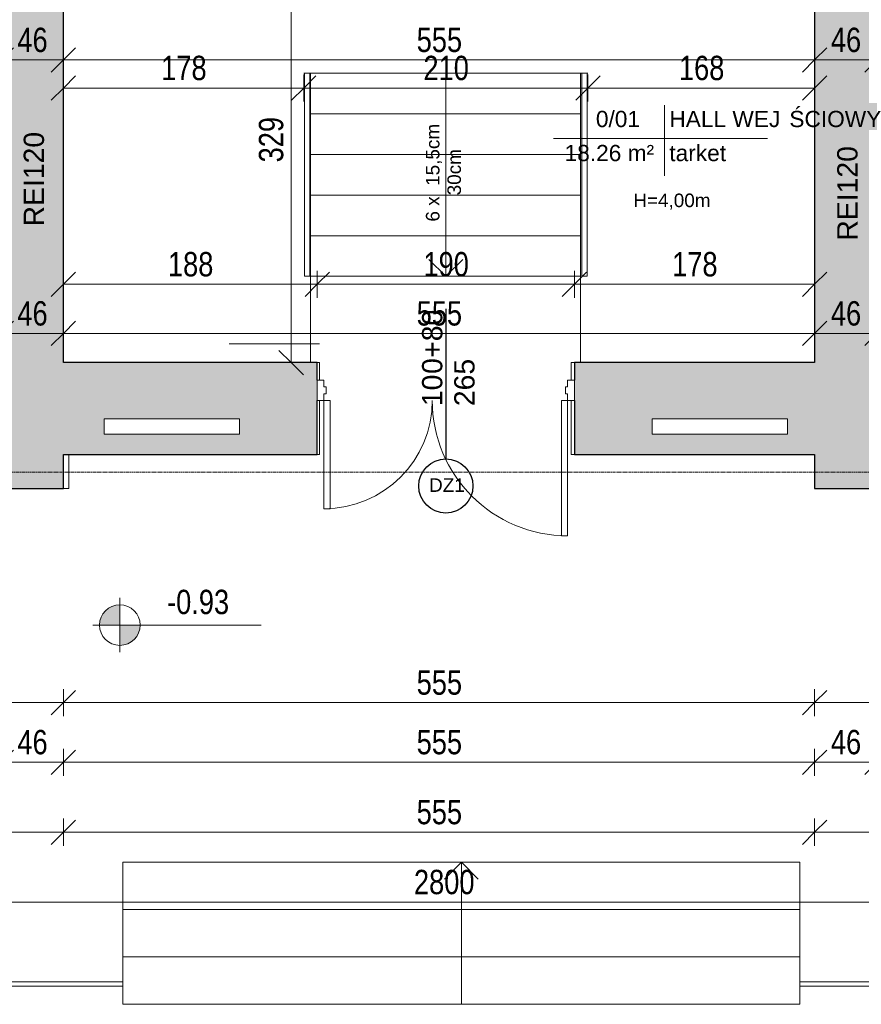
# Model space of a CAD drawing. Header units: centimetres. Extents: x 14786 to 20326, y -10865 to -8494.
# Tile 2 of 22: x 16207 to 16829, y -10797 to -10069. Entities that reach past the tile are written whole.
import ezdxf

# ---------------------------------------------------------------- set-up
doc = ezdxf.new("R2010")
doc.units = ezdxf.units.CM
doc.linetypes.add('Aligning Line 1_8_', pattern=[0.635, 0.3175, -0.3175])
doc.linetypes.add('Ponad', pattern=[0.396875, 0.238125, -0.15875])
for name, color, linetype, lineweight in [('A-ANNO-DIMS', 211, 'Continuous', 9), ('A-ANNO-DIMS-100', 211, 'Continuous', 9), ('A-AREA-IDEN', 2, 'Continuous', 9), ('A-DETL', 90, 'Continuous', 9), ('A-DETL-MEDM', 33, 'Continuous', 25), ('A-DETL-THIN', 151, 'Continuous', 9), ('A-DOOR', 31, 'Continuous', 9), ('A-DOOR-FRAM', 31, 'Continuous', 18), ('A-FLOR', 192, 'Continuous', 9), ('A-FLOR-HRAL', 11, 'Continuous', 9), ('A-GLAZ', 151, 'Continuous', 9), ('A-WALL', 113, 'Continuous', 9), ('A-WALL-PATT', 111, 'Continuous', 25), ('G-ANNO-DIMS', 111, 'Continuous', 9), ('G-ANNO-TEXT', 231, 'Continuous', 9), ('S-STRS', 31, 'Continuous', 9), ('S-STRS-ANNO', 31, 'Continuous', 9)]:
    doc.layers.add(name, color=color, linetype=linetype, lineweight=lineweight)
doc.styles.add('Arial', font='arial.ttf', dxfattribs={"height": 12})
doc.styles.add('Arial_1', font='arial.ttf', dxfattribs={"height": 15})
doc.styles.add('Arial_2', font='arial.ttf', dxfattribs={"width": 0.8, "height": 18})
doc.styles.add('Arial_3', font='arial.ttf', dxfattribs={"height": 10})
doc.dimstyles.new('Przekątna_-_1_8_mm_Arial', dxfattribs={"dimscale": 30.48, "dimtxt": 18.364669, "dimasz": 0.590551, "dimexe": 0.328084, "dimexo": 0.0625, "dimgap": 0.016404, "dimtad": 1, "dimdec": 0, "dimdsep": 46, "dimtxsty": 'Arial_2', "dimblk1": 'OBLIQUE', "dimblk2": 'OBLIQUE', "dimsah": 1, "dimcen": 0.09, "dimazin": 0, "dimtfac": 1, "dimtdec": 4, "dimtix": 1, "dimtmove": 0, "dimatfit": 3, "dimfxl": 0.328084, "dimfxlon": 1, "dimtvp": 1, "dimtolj": 1, "dimtzin": 0, "dimarcsym": 2})

# ---------------------------------------------------------------- blocks, each defined once
blk = doc.blocks.new('Aluminum_1 szybowe - Okno 100_100 p_215-397525-3_Poziom parteru')
at = {"layer": 'A-GLAZ'}
for p, q in [((-137.16, 21.66), (-37.16, 21.66)), ((-137.16, 10.23), (-137.16, 21.66)), ((-37.16, 21.66), (-37.16, 10.23)), ((-37.16, 10.23), (-137.16, 10.23))]:
    blk.add_line(p, q, dxfattribs=at)
blk = doc.blocks.new('Typ poręczy górnej - Górna poręcz_wewnętrzny_-433839-3_Poziom parteru')
at = {"layer": 'A-FLOR-HRAL'}
for p, q in [((16622.58, -10108.71), (16622.58, -10258.71)), ((16626.58, -10258.71), (16626.58, -10108.71))]:
    blk.add_line(p, q, dxfattribs=at)
at = {"layer": 'A-FLOR-HRAL', "flags": 128}
for points in [[(16624.38, -10108.71), (16624.58, -10108.71), (16624.79, -10108.71)], [(16624.79, -10258.71), (16624.58, -10258.71), (16624.38, -10258.71)]]:
    blk.add_lwpolyline(points, dxfattribs=at)
blk = doc.blocks.new('Typ poręczy górnej - Górna poręcz_wewnętrzny_-V1-3_Poziom parteru')
at = {"layer": 'A-FLOR-HRAL'}
for p, q in [((16622.58, -10108.71), (16626.58, -10108.71)), ((16622.58, -10258.71), (16622.58, -10108.71)), ((16626.58, -10258.71), (16626.58, -10108.71)), ((16622.58, -10258.71), (16626.58, -10258.71))]:
    blk.add_line(p, q, dxfattribs=at)
blk = doc.blocks.new('Typ poręczy górnej - Górna poręcz_wewnętrzny_-433850-3_Poziom parteru')
at = {"layer": 'A-FLOR-HRAL'}
for p, q in [((16417.66, -10108.71), (16417.66, -10258.71)), ((16421.66, -10258.71), (16421.66, -10108.71))]:
    blk.add_line(p, q, dxfattribs=at)
at = {"layer": 'A-FLOR-HRAL', "flags": 128}
for points in [[(16419.46, -10108.71), (16419.66, -10108.71), (16419.87, -10108.71)], [(16419.87, -10258.71), (16419.66, -10258.71), (16419.46, -10258.71)]]:
    blk.add_lwpolyline(points, dxfattribs=at)
blk = doc.blocks.new('Typ poręczy górnej - Górna poręcz_wewnętrzny_-V2-3_Poziom parteru')
at = {"layer": 'A-FLOR-HRAL'}
for p, q in [((16417.66, -10108.71), (16421.66, -10108.71)), ((16417.66, -10258.71), (16417.66, -10108.71)), ((16421.66, -10258.71), (16421.66, -10108.71)), ((16417.66, -10258.71), (16421.66, -10258.71))]:
    blk.add_line(p, q, dxfattribs=at)
blk = doc.blocks.new('Drzwi-korytarz-niesymetryczne-wpuszczane - Drzwi dwuskrzydłowe 1800 x 2600mm 2-699695-3_Poziom parteru')
at = {"layer": 'A-DOOR', "lineweight": 18}
for p, q in [((-90, -5.365), (-90, 94.635)), ((-90, 94.635), (-85.5, 94.635)), ((-85.5, 94.635), (-85.5, -5.365)), ((90, 74.635), (85.5, 74.635)), ((85.5, 74.635), (85.5, -5.365)), ((90, -5.365), (90, 74.635)), ((-85.5, -5.365), (-90, -5.365)), ((85.5, -5.365), (90, -5.365))]:
    blk.add_line(p, q, dxfattribs=at)
at = {"layer": 'A-DOOR'}
for centre, radius, start, end in [((-90, -5.365), 100, 0, 90), ((90, -5.365), 80, 90, 180)]:
    blk.add_arc(centre, radius, start, end, dxfattribs=at)
at = {"layer": 'A-DOOR-FRAM'}
for p, q in [((-90, -5.365), (-95, -5.365)), ((-95, -5.365), (-95, -20.365)), ((-90, -10.34125), (-90, -5.365)), ((90, -5.365), (90, -10.34125)), ((95, -5.365), (90, -5.365)), ((95, -20.365), (95, -5.365)), ((-88.4125, -10.34125), (-90, -10.34125)), ((-88.4125, -15.44375), (-88.4125, -10.34125)), ((90, -10.34125), (88.4125, -10.34125)), ((88.4125, -10.34125), (88.4125, -15.44375)), ((-95, -20.365), (-90, -20.365)), ((-90, -20.365), (-90, -15.44375)), ((-90, -15.44375), (-88.4125, -15.44375)), ((88.4125, -15.44375), (90, -15.44375)), ((90, -15.44375), (90, -20.365)), ((90, -20.365), (95, -20.365))]:
    blk.add_line(p, q, dxfattribs=at)
blk = doc.blocks.new('Poręcz - Poręcz-564469-3_Poziom parteru')
at = {"layer": 'A-FLOR-HRAL'}
for p, q in [((16172.12, -10415.49), (16172.12, -10783.21)), ((16175.12, -10780.21), (16175.12, -10415.49)), ((16172.12, -10783.21), (16283.62, -10783.21)), ((16283.62, -10780.21), (16175.12, -10780.21)), ((16283.62, -10783.21), (16283.62, -10780.21))]:
    blk.add_line(p, q, dxfattribs=at)
blk.add_open_spline([(16172.12, -10783.21), (16172.12, -10783.21), (16172.15, -10783.19), (16172.23, -10783.1), (16172.32, -10783.02), (16172.41, -10782.93), (16172.49, -10782.84), (16172.58, -10782.75), (16172.71, -10782.63), (16172.84, -10782.49), (16172.96, -10782.38), (16173.05, -10782.29), (16173.14, -10782.2), (16173.23, -10782.1), (16173.33, -10782.01), (16173.43, -10781.91), (16173.52, -10781.81), (16173.62, -10781.71), (16173.72, -10781.62), (16173.82, -10781.52), (16173.92, -10781.42), (16174.01, -10781.33), (16174.11, -10781.23), (16174.2, -10781.14), (16174.29, -10781.05), (16174.37, -10780.96), (16174.46, -10780.88), (16174.56, -10780.77), (16174.66, -10780.68), (16174.75, -10780.59), (16174.83, -10780.5), (16174.93, -10780.41), (16175.01, -10780.33), (16175.1, -10780.24), (16175.12, -10780.22), (16175.12, -10780.21)], degree=3, knots=[0, 0, 0, 0, 0.083333, 0.125, 0.166667, 0.208333, 0.229167, 0.25, 0.291667, 0.333333, 0.354167, 0.375, 0.395833, 0.416667, 0.4375, 0.458333, 0.479167, 0.5, 0.520833, 0.541667, 0.5625, 0.583333, 0.604167, 0.625, 0.645833, 0.666667, 0.6875, 0.708333, 0.75, 0.770833, 0.791667, 0.833333, 0.875, 0.916667, 1, 1, 1, 1], dxfattribs=at)
blk = doc.blocks.new('Poręcz - Poręcz-564848-3_Poziom parteru')
at = {"layer": 'A-FLOR-HRAL'}
for p, q in [((16893.12, -10415.49), (16893.12, -10780.21)), ((16896.12, -10783.21), (16896.12, -10415.49)), ((16893.12, -10780.21), (16783.62, -10780.21)), ((16783.62, -10780.21), (16783.62, -10783.21)), ((16783.62, -10783.21), (16896.12, -10783.21))]:
    blk.add_line(p, q, dxfattribs=at)
blk.add_open_spline([(16896.12, -10783.21), (16896.12, -10783.21), (16896.1, -10783.19), (16896.01, -10783.1), (16895.93, -10783.02), (16895.83, -10782.93), (16895.75, -10782.84), (16895.66, -10782.75), (16895.54, -10782.63), (16895.4, -10782.49), (16895.29, -10782.38), (16895.2, -10782.29), (16895.1, -10782.2), (16895.01, -10782.1), (16894.92, -10782.01), (16894.82, -10781.91), (16894.72, -10781.81), (16894.62, -10781.71), (16894.53, -10781.62), (16894.43, -10781.52), (16894.33, -10781.42), (16894.23, -10781.33), (16894.14, -10781.23), (16894.05, -10781.14), (16893.96, -10781.05), (16893.87, -10780.96), (16893.79, -10780.88), (16893.68, -10780.77), (16893.58, -10780.68), (16893.49, -10780.59), (16893.41, -10780.5), (16893.32, -10780.41), (16893.23, -10780.33), (16893.15, -10780.24), (16893.12, -10780.21), (16893.12, -10780.21)], degree=3, knots=[0, 0, 0, 0, 0.083333, 0.125, 0.166667, 0.208333, 0.229167, 0.25, 0.291667, 0.333333, 0.354167, 0.375, 0.395833, 0.416667, 0.4375, 0.458333, 0.479167, 0.5, 0.520833, 0.541667, 0.5625, 0.583333, 0.604167, 0.625, 0.645833, 0.666667, 0.6875, 0.708333, 0.75, 0.770833, 0.791667, 0.833333, 0.875, 0.916667, 1, 1, 1, 1], dxfattribs=at)
blk = doc.blocks.new('Etyk_pom_1_mala - Etyk_pom_1_mala-219433-3_Poziom parteru')
at = {"layer": 'A-AREA-IDEN'}
for p, q in [((-0.0958, 0.1444), (-0.0958, -0.3781)), ((-0.9154, -0.1015), (0.6661, -0.1015))]:
    blk.add_line(p, q, dxfattribs=at)
blk = doc.blocks.new('DIMBLOCK5-3_Poziom parteru')
at = {"layer": 'A-ANNO-DIMS-100'}
for p, q in [((16193.62, -10098.85), (16193.62, -10088.85)), ((16193.62, -10098.85), (16202.62, -10089.85)), ((16239.62, -10098.85), (16239.62, -10088.85)), ((16239.62, -10098.85), (16248.62, -10089.85)), ((16193.62, -10098.85), (16184.62, -10107.85)), ((16193.62, -10098.85), (16239.62, -10098.85)), ((16193.62, -10098.85), (16193.62, -10108.85)), ((16239.62, -10098.85), (16230.62, -10107.85)), ((16239.62, -10098.85), (16239.62, -10108.85))]:
    blk.add_line(p, q, dxfattribs=at)
at = {"layer": 'A-ANNO-DIMS-100', "color": 0, "insert": (16205.6, -10074.98), "char_height": 18, "width": 26.4451, "attachment_point": 1, "line_spacing_factor": 0.941778, "style": 'Arial_2'}
blk.add_mtext('46', dxfattribs=at)
blk = doc.blocks.new('_Oblique')
at = {"color": 0, "linetype": 'ByBlock', "lineweight": -2}
blk.add_line((-0.5, -0.5), (0.5, 0.5), dxfattribs=at)
blk = doc.blocks.new('DIMBLOCK6-3_Poziom parteru')
at = {"layer": 'A-ANNO-DIMS-100'}
for p, q in [((16239.62, -10098.85), (16239.62, -10088.85)), ((16239.62, -10098.85), (16248.62, -10089.85)), ((16794.62, -10098.85), (16794.62, -10088.85)), ((16794.62, -10098.85), (16803.62, -10089.85)), ((16239.62, -10098.85), (16230.62, -10107.85)), ((16239.62, -10098.85), (16794.62, -10098.85)), ((16239.62, -10098.85), (16239.62, -10108.85)), ((16794.62, -10098.85), (16785.62, -10107.85)), ((16794.62, -10098.85), (16794.62, -10108.85))]:
    blk.add_line(p, q, dxfattribs=at)
at = {"layer": 'A-ANNO-DIMS-100', "color": 0, "insert": (16500.59, -10074.98), "char_height": 18, "width": 39.6677, "attachment_point": 1, "line_spacing_factor": 0.941778, "style": 'Arial_2'}
blk.add_mtext('555', dxfattribs=at)
blk = doc.blocks.new('DIMBLOCK7-3_Poziom parteru')
at = {"layer": 'A-ANNO-DIMS-100'}
for p, q in [((16794.62, -10098.85), (16794.62, -10088.85)), ((16794.62, -10098.85), (16803.62, -10089.85)), ((16840.62, -10098.85), (16840.62, -10088.85)), ((16840.62, -10098.85), (16849.62, -10089.85)), ((16794.62, -10098.85), (16785.62, -10107.85)), ((16794.62, -10098.85), (16840.62, -10098.85)), ((16794.62, -10098.85), (16794.62, -10108.85)), ((16840.62, -10098.85), (16831.62, -10107.85)), ((16840.62, -10098.85), (16840.62, -10108.85))]:
    blk.add_line(p, q, dxfattribs=at)
at = {"layer": 'A-ANNO-DIMS-100', "color": 0, "insert": (16806.6, -10074.98), "char_height": 18, "width": 26.4451, "attachment_point": 1, "line_spacing_factor": 0.941778, "style": 'Arial_2'}
blk.add_mtext('46', dxfattribs=at)
blk = doc.blocks.new('DIMBLOCK53-3_Poziom parteru')
at = {"layer": 'A-ANNO-DIMS-100'}
for p, q in [((16407.88, -9993.49), (16398.88, -9984.49)), ((16407.88, -9993.49), (16397.88, -9993.49)), ((16407.88, -9993.49), (16407.88, -10322.49)), ((16407.88, -9993.49), (16416.88, -10002.49)), ((16407.88, -9993.49), (16417.88, -9993.49)), ((16407.88, -10322.49), (16398.88, -10313.49)), ((16407.88, -10322.49), (16397.88, -10322.49)), ((16407.88, -10322.49), (16416.88, -10331.49)), ((16407.88, -10322.49), (16417.88, -10322.49))]:
    blk.add_line(p, q, dxfattribs=at)
at = {"layer": 'A-ANNO-DIMS-100', "color": 0, "insert": (16384.01, -10174.52), "char_height": 18, "width": 39.6677, "attachment_point": 1, "rotation": 90, "line_spacing_factor": 0.941778, "style": 'Arial_2'}
blk.add_mtext('329', dxfattribs=at)
blk = doc.blocks.new('DIMBLOCK66-3_Poziom parteru')
at = {"layer": 'A-ANNO-DIMS-100'}
for p, q in [((16239.62, -10119.62), (16239.62, -10109.62)), ((16239.62, -10119.62), (16248.62, -10110.62)), ((16417.12, -10119.62), (16417.12, -10109.62)), ((16417.12, -10119.62), (16426.12, -10110.62)), ((16239.62, -10119.62), (16230.62, -10128.62)), ((16239.62, -10119.62), (16417.12, -10119.62)), ((16239.62, -10119.62), (16239.62, -10129.62)), ((16417.12, -10119.62), (16408.12, -10128.62)), ((16417.12, -10119.62), (16417.12, -10129.62))]:
    blk.add_line(p, q, dxfattribs=at)
at = {"layer": 'A-ANNO-DIMS-100', "color": 0, "insert": (16311.84, -10095.75), "char_height": 18, "width": 39.6677, "attachment_point": 1, "line_spacing_factor": 0.941778, "style": 'Arial_2'}
blk.add_mtext('178', dxfattribs=at)
blk = doc.blocks.new('DIMBLOCK67-3_Poziom parteru')
at = {"layer": 'A-ANNO-DIMS-100'}
for p, q in [((16417.12, -10119.62), (16417.12, -10109.62)), ((16417.12, -10119.62), (16426.12, -10110.62)), ((16627.12, -10119.62), (16627.12, -10109.62)), ((16627.12, -10119.62), (16636.12, -10110.62)), ((16417.12, -10119.62), (16408.12, -10128.62)), ((16417.12, -10119.62), (16627.12, -10119.62)), ((16417.12, -10119.62), (16417.12, -10129.62)), ((16627.12, -10119.62), (16618.12, -10128.62)), ((16627.12, -10119.62), (16627.12, -10129.62))]:
    blk.add_line(p, q, dxfattribs=at)
at = {"layer": 'A-ANNO-DIMS-100', "color": 0, "insert": (16505.59, -10095.75), "char_height": 18, "width": 39.6677, "attachment_point": 1, "line_spacing_factor": 0.941778, "style": 'Arial_2'}
blk.add_mtext('210', dxfattribs=at)
blk = doc.blocks.new('DIMBLOCK68-3_Poziom parteru')
at = {"layer": 'A-ANNO-DIMS-100'}
for p, q in [((16627.12, -10119.62), (16627.12, -10109.62)), ((16627.12, -10119.62), (16636.12, -10110.62)), ((16794.62, -10119.62), (16794.62, -10109.62)), ((16794.62, -10119.62), (16803.62, -10110.62)), ((16627.12, -10119.62), (16618.12, -10128.62)), ((16627.12, -10119.62), (16794.62, -10119.62)), ((16627.12, -10119.62), (16627.12, -10129.62)), ((16794.62, -10119.62), (16785.62, -10128.62)), ((16794.62, -10119.62), (16794.62, -10129.62))]:
    blk.add_line(p, q, dxfattribs=at)
at = {"layer": 'A-ANNO-DIMS-100', "color": 0, "insert": (16694.34, -10095.75), "char_height": 18, "width": 39.6677, "attachment_point": 1, "line_spacing_factor": 0.941778, "style": 'Arial_2'}
blk.add_mtext('168', dxfattribs=at)
blk = doc.blocks.new('DIMBLOCK103-3_Poziom parteru')
at = {"layer": 'A-ANNO-DIMS-100'}
for p, q in [((15120.62, -10721.21), (15120.62, -10711.21)), ((15120.62, -10721.21), (15129.62, -10712.21)), ((17920.62, -10721.21), (17920.62, -10711.21)), ((17920.62, -10721.21), (17929.62, -10712.21)), ((15120.62, -10721.21), (15111.62, -10730.21)), ((15120.62, -10721.21), (17920.62, -10721.21)), ((15120.62, -10721.21), (15120.62, -10731.21)), ((17920.62, -10721.21), (17911.62, -10730.21)), ((17920.62, -10721.21), (17920.62, -10731.21))]:
    blk.add_line(p, q, dxfattribs=at)
at = {"layer": 'A-ANNO-DIMS-100', "color": 0, "insert": (16498.58, -10697.34), "char_height": 18, "width": 52.8902, "attachment_point": 1, "line_spacing_factor": 0.941778, "style": 'Arial_2'}
blk.add_mtext('2800', dxfattribs=at)
blk = doc.blocks.new('DIMBLOCK104-3_Poziom parteru')
at = {"layer": 'A-ANNO-DIMS-100'}
for p, q in [((15120.62, -10669.51), (15120.62, -10659.51)), ((16239.62, -10669.51), (16239.62, -10659.51)), ((15120.62, -10669.51), (15129.62, -10660.51)), ((16239.62, -10669.51), (16248.62, -10660.51)), ((15120.62, -10669.51), (15111.62, -10678.51)), ((15120.62, -10669.51), (16239.62, -10669.51)), ((15120.62, -10669.51), (15120.62, -10679.51)), ((16239.62, -10669.51), (16230.62, -10678.51)), ((16239.62, -10669.51), (16239.62, -10679.51))]:
    blk.add_line(p, q, dxfattribs=at)
at = {"layer": 'A-ANNO-DIMS-100', "color": 0, "insert": (15658.08, -10645.64), "char_height": 18, "width": 52.8902, "attachment_point": 1, "line_spacing_factor": 0.941778, "style": 'Arial_2'}
blk.add_mtext('1119', dxfattribs=at)
blk = doc.blocks.new('DIMBLOCK105-3_Poziom parteru')
at = {"layer": 'A-ANNO-DIMS-100'}
for p, q in [((16239.62, -10669.51), (16239.62, -10659.51)), ((16794.62, -10669.51), (16794.62, -10659.51)), ((16239.62, -10669.51), (16248.62, -10660.51)), ((16794.62, -10669.51), (16803.62, -10660.51)), ((16239.62, -10669.51), (16230.62, -10678.51)), ((16239.62, -10669.51), (16794.62, -10669.51)), ((16239.62, -10669.51), (16239.62, -10679.51)), ((16794.62, -10669.51), (16785.62, -10678.51)), ((16794.62, -10669.51), (16794.62, -10679.51))]:
    blk.add_line(p, q, dxfattribs=at)
at = {"layer": 'A-ANNO-DIMS-100', "color": 0, "insert": (16500.59, -10645.64), "char_height": 18, "width": 39.6677, "attachment_point": 1, "line_spacing_factor": 0.941778, "style": 'Arial_2'}
blk.add_mtext('555', dxfattribs=at)
blk = doc.blocks.new('DIMBLOCK106-3_Poziom parteru')
at = {"layer": 'A-ANNO-DIMS-100'}
for p, q in [((16794.62, -10669.51), (16794.62, -10659.51)), ((17920.62, -10669.51), (17920.62, -10659.51)), ((16794.62, -10669.51), (16803.62, -10660.51)), ((17920.62, -10669.51), (17929.62, -10660.51)), ((16794.62, -10669.51), (16785.62, -10678.51)), ((16794.62, -10669.51), (17920.62, -10669.51)), ((16794.62, -10669.51), (16794.62, -10679.51)), ((17920.62, -10669.51), (17911.62, -10678.51)), ((17920.62, -10669.51), (17920.62, -10679.51))]:
    blk.add_line(p, q, dxfattribs=at)
at = {"layer": 'A-ANNO-DIMS-100', "color": 0, "insert": (17335.58, -10645.64), "char_height": 18, "width": 52.8902, "attachment_point": 1, "line_spacing_factor": 0.941778, "style": 'Arial_2'}
blk.add_mtext('1126', dxfattribs=at)
blk = doc.blocks.new('DIMBLOCK107-3_Poziom parteru')
at = {"layer": 'A-ANNO-DIMS-100'}
for p, q in [((16794.62, -10573.79), (16794.62, -10563.79)), ((16794.62, -10573.79), (16803.62, -10564.79)), ((17920.62, -10573.79), (17920.62, -10563.79)), ((17920.62, -10573.79), (17929.62, -10564.79)), ((16794.62, -10573.79), (16785.62, -10582.79)), ((17920.62, -10573.79), (16794.62, -10573.79)), ((16794.62, -10573.79), (16794.62, -10583.79)), ((17920.62, -10573.79), (17911.62, -10582.79)), ((17920.62, -10573.79), (17920.62, -10583.79))]:
    blk.add_line(p, q, dxfattribs=at)
at = {"layer": 'A-ANNO-DIMS-100', "color": 0, "insert": (17335.58, -10549.92), "char_height": 18, "width": 52.8902, "attachment_point": 1, "line_spacing_factor": 0.941778, "style": 'Arial_2'}
blk.add_mtext('1126', dxfattribs=at)
blk = doc.blocks.new('DIMBLOCK108-3_Poziom parteru')
at = {"layer": 'A-ANNO-DIMS-100'}
for p, q in [((16239.62, -10573.79), (16239.62, -10563.79)), ((16239.62, -10573.79), (16248.62, -10564.79)), ((16794.62, -10573.79), (16794.62, -10563.79)), ((16794.62, -10573.79), (16803.62, -10564.79)), ((16239.62, -10573.79), (16230.62, -10582.79)), ((16794.62, -10573.79), (16239.62, -10573.79)), ((16239.62, -10573.79), (16239.62, -10583.79)), ((16794.62, -10573.79), (16785.62, -10582.79)), ((16794.62, -10573.79), (16794.62, -10583.79))]:
    blk.add_line(p, q, dxfattribs=at)
at = {"layer": 'A-ANNO-DIMS-100', "color": 0, "insert": (16500.59, -10549.92), "char_height": 18, "width": 39.6677, "attachment_point": 1, "line_spacing_factor": 0.941778, "style": 'Arial_2'}
blk.add_mtext('555', dxfattribs=at)
blk = doc.blocks.new('DIMBLOCK109-3_Poziom parteru')
at = {"layer": 'A-ANNO-DIMS-100'}
for p, q in [((15120.62, -10573.79), (15120.62, -10563.79)), ((15120.62, -10573.79), (15129.62, -10564.79)), ((16239.62, -10573.79), (16239.62, -10563.79)), ((16239.62, -10573.79), (16248.62, -10564.79)), ((15120.62, -10573.79), (15111.62, -10582.79)), ((16239.62, -10573.79), (15120.62, -10573.79)), ((15120.62, -10573.79), (15120.62, -10583.79)), ((16239.62, -10573.79), (16230.62, -10582.79)), ((16239.62, -10573.79), (16239.62, -10583.79))]:
    blk.add_line(p, q, dxfattribs=at)
at = {"layer": 'A-ANNO-DIMS-100', "color": 0, "insert": (15658.08, -10549.92), "char_height": 18, "width": 52.8902, "attachment_point": 1, "line_spacing_factor": 0.941778, "style": 'Arial_2'}
blk.add_mtext('1119', dxfattribs=at)
blk = doc.blocks.new('DIMBLOCK113-3_Poziom parteru')
at = {"layer": 'A-ANNO-DIMS-100'}
for p, q in [((16193.62, -10300.96), (16193.62, -10290.96)), ((16193.62, -10300.96), (16202.62, -10291.96)), ((16239.62, -10300.96), (16239.62, -10290.96)), ((16239.62, -10300.96), (16248.62, -10291.96)), ((16193.62, -10300.96), (16184.62, -10309.96)), ((16193.62, -10300.96), (16239.62, -10300.96)), ((16193.62, -10300.96), (16193.62, -10310.96)), ((16239.62, -10300.96), (16230.62, -10309.96)), ((16239.62, -10300.96), (16239.62, -10310.96))]:
    blk.add_line(p, q, dxfattribs=at)
at = {"layer": 'A-ANNO-DIMS-100', "color": 0, "insert": (16205.6, -10277.1), "char_height": 18, "width": 26.4451, "attachment_point": 1, "line_spacing_factor": 0.941778, "style": 'Arial_2'}
blk.add_mtext('46', dxfattribs=at)
blk = doc.blocks.new('DIMBLOCK114-3_Poziom parteru')
at = {"layer": 'A-ANNO-DIMS-100'}
for p, q in [((16794.62, -10300.96), (16794.62, -10290.96)), ((16794.62, -10300.96), (16803.62, -10291.96)), ((16840.62, -10300.96), (16840.62, -10290.96)), ((16840.62, -10300.96), (16849.62, -10291.96)), ((16794.62, -10300.96), (16785.62, -10309.96)), ((16794.62, -10300.96), (16840.62, -10300.96)), ((16794.62, -10300.96), (16794.62, -10310.96)), ((16840.62, -10300.96), (16831.62, -10309.96)), ((16840.62, -10300.96), (16840.62, -10310.96))]:
    blk.add_line(p, q, dxfattribs=at)
at = {"layer": 'A-ANNO-DIMS-100', "color": 0, "insert": (16806.6, -10277.1), "char_height": 18, "width": 26.4451, "attachment_point": 1, "line_spacing_factor": 0.941778, "style": 'Arial_2'}
blk.add_mtext('46', dxfattribs=at)
blk = doc.blocks.new('DIMBLOCK138-3_Poziom parteru')
at = {"layer": 'A-ANNO-DIMS-100'}
for p, q in [((16239.62, -10300.96), (16239.62, -10290.96)), ((16239.62, -10300.96), (16248.62, -10291.96)), ((16794.62, -10300.96), (16794.62, -10290.96)), ((16794.62, -10300.96), (16803.62, -10291.96)), ((16239.62, -10300.96), (16230.62, -10309.96)), ((16239.62, -10300.96), (16794.62, -10300.96)), ((16239.62, -10300.96), (16239.62, -10310.96)), ((16794.62, -10300.96), (16785.62, -10309.96)), ((16794.62, -10300.96), (16794.62, -10310.96))]:
    blk.add_line(p, q, dxfattribs=at)
at = {"layer": 'A-ANNO-DIMS-100', "color": 0, "insert": (16500.59, -10277.1), "char_height": 18, "width": 39.6677, "attachment_point": 1, "line_spacing_factor": 0.941778, "style": 'Arial_2'}
blk.add_mtext('555', dxfattribs=at)
blk = doc.blocks.new('DIMBLOCK148-3_Poziom parteru')
at = {"layer": 'A-ANNO-DIMS-100'}
for p, q in [((16239.62, -10264.64), (16239.62, -10254.64)), ((16239.62, -10264.64), (16248.62, -10255.64)), ((16427.12, -10264.64), (16427.12, -10254.64)), ((16427.12, -10264.64), (16436.12, -10255.64)), ((16239.62, -10264.64), (16230.62, -10273.64)), ((16239.62, -10264.64), (16427.12, -10264.64)), ((16239.62, -10264.64), (16239.62, -10274.64)), ((16427.12, -10264.64), (16418.12, -10273.64)), ((16427.12, -10264.64), (16427.12, -10274.64))]:
    blk.add_line(p, q, dxfattribs=at)
at = {"layer": 'A-ANNO-DIMS-100', "color": 0, "insert": (16316.84, -10240.77), "char_height": 18, "width": 39.6677, "attachment_point": 1, "line_spacing_factor": 0.941778, "style": 'Arial_2'}
blk.add_mtext('188', dxfattribs=at)
blk = doc.blocks.new('DIMBLOCK149-3_Poziom parteru')
at = {"layer": 'A-ANNO-DIMS-100'}
for p, q in [((16427.12, -10264.64), (16427.12, -10254.64)), ((16427.12, -10264.64), (16436.12, -10255.64)), ((16617.12, -10264.64), (16617.12, -10254.64)), ((16617.12, -10264.64), (16626.12, -10255.64)), ((16427.12, -10264.64), (16418.12, -10273.64)), ((16427.12, -10264.64), (16617.12, -10264.64)), ((16427.12, -10264.64), (16427.12, -10274.64)), ((16617.12, -10264.64), (16608.12, -10273.64)), ((16617.12, -10264.64), (16617.12, -10274.64))]:
    blk.add_line(p, q, dxfattribs=at)
at = {"layer": 'A-ANNO-DIMS-100', "color": 0, "insert": (16505.59, -10240.77), "char_height": 18, "width": 39.6677, "attachment_point": 1, "line_spacing_factor": 0.941778, "style": 'Arial_2'}
blk.add_mtext('190', dxfattribs=at)
blk = doc.blocks.new('DIMBLOCK150-3_Poziom parteru')
at = {"layer": 'A-ANNO-DIMS-100'}
for p, q in [((16617.12, -10264.64), (16617.12, -10254.64)), ((16617.12, -10264.64), (16626.12, -10255.64)), ((16794.62, -10264.64), (16794.62, -10254.64)), ((16794.62, -10264.64), (16803.62, -10255.64)), ((16617.12, -10264.64), (16608.12, -10273.64)), ((16617.12, -10264.64), (16794.62, -10264.64)), ((16617.12, -10264.64), (16617.12, -10274.64)), ((16794.62, -10264.64), (16785.62, -10273.64)), ((16794.62, -10264.64), (16794.62, -10274.64))]:
    blk.add_line(p, q, dxfattribs=at)
at = {"layer": 'A-ANNO-DIMS-100', "color": 0, "insert": (16689.34, -10240.77), "char_height": 18, "width": 39.6677, "attachment_point": 1, "line_spacing_factor": 0.941778, "style": 'Arial_2'}
blk.add_mtext('178', dxfattribs=at)
blk = doc.blocks.new('DIMBLOCK171-3_Poziom parteru')
at = {"layer": 'A-ANNO-DIMS-100'}
for p, q in [((16193.62, -10617.81), (16193.62, -10607.81)), ((16193.62, -10617.81), (16202.62, -10608.81)), ((16239.62, -10617.81), (16239.62, -10607.81)), ((16239.62, -10617.81), (16248.62, -10608.81)), ((16193.62, -10617.81), (16184.62, -10626.81)), ((16193.62, -10617.81), (16239.62, -10617.81)), ((16193.62, -10617.81), (16193.62, -10627.81)), ((16239.62, -10617.81), (16230.62, -10626.81)), ((16239.62, -10617.81), (16239.62, -10627.81))]:
    blk.add_line(p, q, dxfattribs=at)
at = {"layer": 'A-ANNO-DIMS-100', "color": 0, "insert": (16205.6, -10593.94), "char_height": 18, "width": 26.4451, "attachment_point": 1, "line_spacing_factor": 0.941778, "style": 'Arial_2'}
blk.add_mtext('46', dxfattribs=at)
blk = doc.blocks.new('DIMBLOCK172-3_Poziom parteru')
at = {"layer": 'A-ANNO-DIMS-100'}
for p, q in [((16239.62, -10617.81), (16239.62, -10607.81)), ((16239.62, -10617.81), (16248.62, -10608.81)), ((16794.62, -10617.81), (16794.62, -10607.81)), ((16794.62, -10617.81), (16803.62, -10608.81)), ((16239.62, -10617.81), (16230.62, -10626.81)), ((16239.62, -10617.81), (16794.62, -10617.81)), ((16239.62, -10617.81), (16239.62, -10627.81)), ((16794.62, -10617.81), (16785.62, -10626.81)), ((16794.62, -10617.81), (16794.62, -10627.81))]:
    blk.add_line(p, q, dxfattribs=at)
at = {"layer": 'A-ANNO-DIMS-100', "color": 0, "insert": (16500.59, -10593.94), "char_height": 18, "width": 39.6677, "attachment_point": 1, "line_spacing_factor": 0.941778, "style": 'Arial_2'}
blk.add_mtext('555', dxfattribs=at)
blk = doc.blocks.new('DIMBLOCK173-3_Poziom parteru')
at = {"layer": 'A-ANNO-DIMS-100'}
for p, q in [((16794.62, -10617.81), (16794.62, -10607.81)), ((16794.62, -10617.81), (16803.62, -10608.81)), ((16840.62, -10617.81), (16840.62, -10607.81)), ((16840.62, -10617.81), (16849.62, -10608.81)), ((16794.62, -10617.81), (16785.62, -10626.81)), ((16794.62, -10617.81), (16840.62, -10617.81)), ((16794.62, -10617.81), (16794.62, -10627.81)), ((16840.62, -10617.81), (16831.62, -10626.81)), ((16840.62, -10617.81), (16840.62, -10627.81))]:
    blk.add_line(p, q, dxfattribs=at)
at = {"layer": 'A-ANNO-DIMS-100', "color": 0, "insert": (16806.6, -10593.94), "char_height": 18, "width": 26.4451, "attachment_point": 1, "line_spacing_factor": 0.941778, "style": 'Arial_2'}
blk.add_mtext('46', dxfattribs=at)

msp = doc.modelspace()

# ---------------------------------------------------------------- hatches: boundary and pattern name
at = {"layer": 'A-WALL-PATT', "lineweight": 9}
h = msp.add_hatch(color=256, dxfattribs=at)
h.paths.add_polyline_path([(16193.62, -10340.49), (16239.62, -10340.49), (16239.62, -9567.1), (16193.62, -9567.1), (16193.62, -10325.71)])
h.paths.add_polyline_path([(16237.17, -9407.1), (16239.62, -9407.1), (16239.62, -9374.09), (16221.62, -9374.09), (16221.62, -9344.09), (16239.62, -9344.09), (16239.62, -9289.73), (16222.62, -9289.73), (16222.62, -9259.73), (16239.62, -9259.73), (16239.62, -8917.71), (16193.62, -8917.71), (16193.62, -9030.71), (16195.26, -9030.71), (16195.26, -9032.71), (16193.62, -9032.71), (16193.62, -9042.71), (16195.26, -9042.71), (16195.26, -9044.71), (16193.62, -9044.71), (16193.62, -9407.1), (16209.62, -9407.1)])
h = msp.add_hatch(color=256, dxfattribs=at)
h.paths.add_polyline_path([(16794.62, -10415.49), (16840.62, -10415.49), (16840.62, -9559.1), (16794.62, -9559.1), (16794.62, -10411.92)])
h.paths.add_polyline_path([(16834.7, -9399.1), (16840.62, -9399.1), (16840.62, -8917.71), (16794.62, -8917.71), (16794.62, -9399.1), (16829.6, -9399.1)])
h = msp.add_hatch(color=256, dxfattribs=at)
h.paths.add_polyline_path([(16674.62, -10390.49), (16794.62, -10390.49), (16794.62, -10322.49), (16617.12, -10322.49), (16617.12, -10390.49)])
h.paths.add_polyline_path([(16370.83, -10390.49), (16427.12, -10390.49), (16427.12, -10322.49), (16239.62, -10322.49), (16239.62, -10390.49), (16369.62, -10390.49)])
h.paths.add_polyline_path([(16774.62, -10375.49), (16674.62, -10375.49), (16674.62, -10364.06), (16774.62, -10364.06), (16774.62, -10373.46)])
h.paths.add_polyline_path([(16269.62, -10375.49), (16269.62, -10364.06), (16369.62, -10364.06), (16369.62, -10375.49), (16274.7, -10375.49)])
h = msp.add_hatch(color=256, dxfattribs=at)
h.paths.add_polyline_path([(16239.62, -10415.49), (16239.62, -10340.49), (15998.08, -10340.49), (15998.08, -10415.49), (16194.79, -10415.49)])
h.paths.add_polyline_path([(15662.62, -10415.49), (15760.62, -10415.49), (15760.62, -10340.49), (15583.08, -10340.49), (15583.08, -10415.49)])
h.paths.add_polyline_path([(15345.62, -10415.49), (15345.62, -10340.49), (15195.62, -10340.49), (15195.62, -10415.49)])
at = {"layer": 'G-ANNO-DIMS'}
h = msp.add_hatch(color=256, dxfattribs=at)
edge = h.paths.add_edge_path()
edge.add_arc((16281.29, -10516.44), 15, 90, 180)
edge.add_line((16266.29, -10516.44), (16281.29, -10516.44))
edge.add_line((16281.29, -10516.44), (16281.29, -10501.44))
h = msp.add_hatch(color=256, dxfattribs=at)
edge = h.paths.add_edge_path()
edge.add_arc((16281.29, -10516.44), 15, 270, 360)
edge.add_line((16296.29, -10516.44), (16281.29, -10516.44))
edge.add_line((16281.29, -10516.44), (16281.29, -10531.44))

# ---------------------------------------------------------------- linework, layer by layer
at = {"layer": 'A-DETL', "linetype": 'Aligning Line 1_8_', "lineweight": 18}
msp.add_line((16847.07, -10403.49), (16187.07, -10403.49), dxfattribs=at)
at = {"layer": 'A-DETL-MEDM'}
msp.add_line((16522.12, -10282.65), (16522.12, -10393.65), dxfattribs=at)
msp.add_circle((16522.12, -10413.65), 20, dxfattribs=at)
at = {"layer": 'A-DETL-THIN'}
for p, q in [((16422.12, -10108.71), (16428.73, -10108.71)), ((16422.12, -10308.71), (16422.12, -10108.71)), ((16422.12, -10246.71), (16422.12, -10308.71)), ((16422.12, -10308.71), (16362.12, -10308.71)), ((16428.73, -10308.71), (16422.12, -10308.71))]:
    msp.add_line(p, q, dxfattribs=at)
at = {"layer": 'A-FLOR'}
for p, q in [((16422.12, -10322.49), (16422.12, -10108.71)), ((16422.12, -10108.71), (16621.62, -10108.71)), ((16621.62, -10108.71), (16621.62, -10322.49)), ((16427.12, -10322.49), (16428.73, -10322.49)), ((16428.73, -10322.49), (16428.73, -10335.49)), ((16614.62, -10335.49), (16614.62, -10322.49)), ((16614.62, -10322.49), (16617.12, -10322.49)), ((16428.73, -10350.49), (16428.73, -10390.49)), ((16614.62, -10390.49), (16614.62, -10350.49)), ((16243.62, -10390.49), (16243.62, -10415.49)), ((16428.73, -10390.49), (16427.12, -10390.49)), ((16617.12, -10390.49), (16614.62, -10390.49)), ((16243.62, -10415.49), (16239.62, -10415.49)), ((16283.62, -10780.21), (16283.62, -10726.71)), ((16783.62, -10726.71), (16783.62, -10780.21))]:
    msp.add_line(p, q, dxfattribs=at)
at = {"layer": 'A-WALL', "lineweight": 25}
for p, q in [((16239.62, -10322.49), (16239.62, -9993.49)), ((16794.62, -9993.49), (16794.62, -10322.49)), ((16427.12, -10322.49), (16239.62, -10322.49)), ((16427.12, -10335.49), (16427.12, -10322.49)), ((16794.62, -10322.49), (16617.12, -10322.49)), ((16617.12, -10322.49), (16617.12, -10335.49)), ((16427.12, -10390.49), (16427.12, -10350.49)), ((16617.12, -10350.49), (16617.12, -10390.49)), ((16239.62, -10415.49), (16239.62, -10390.49)), ((16239.62, -10390.49), (16427.12, -10390.49)), ((16617.12, -10390.49), (16794.62, -10390.49)), ((16794.62, -10390.49), (16794.62, -10415.49)), ((15998.08, -10415.49), (16239.62, -10415.49)), ((16794.62, -10415.49), (17041.62, -10415.49))]:
    msp.add_line(p, q, dxfattribs=at)
at = {"layer": 'G-ANNO-DIMS'}
for p, q in [((16281.29, -10496.44), (16281.29, -10536.44)), ((16281.29, -10516.44), (16281.29, -10501.44)), ((16301.29, -10516.44), (16261.29, -10516.44)), ((16266.29, -10516.44), (16281.29, -10516.44)), ((16296.29, -10516.44), (16281.29, -10516.44)), ((16281.29, -10516.44), (16281.29, -10531.44)), ((16281.29, -10516.44), (16287.63, -10516.44)), ((16287.63, -10516.44), (16385.59, -10516.44))]:
    msp.add_line(p, q, dxfattribs=at)
for start, end in [(90, 180), (0, 90), (180, 270), (270, 0)]:
    msp.add_arc((16281.29, -10516.44), 15, start, end, dxfattribs=at)
at = {"layer": 'S-STRS'}
for p, q in [((16417.12, -10108.71), (16417.66, -10108.71)), ((16421.66, -10108.71), (16622.58, -10108.71)), ((16626.58, -10108.71), (16627.12, -10108.71)), ((16422.12, -10138.71), (16621.62, -10138.71)), ((16422.12, -10168.71), (16621.62, -10168.71)), ((16422.12, -10198.71), (16621.62, -10198.71)), ((16422.12, -10228.71), (16621.62, -10228.71)), ((16422.12, -10258.71), (16621.62, -10258.71)), ((16283.62, -10691.71), (16783.62, -10691.71)), ((16283.62, -10726.71), (16283.62, -10691.71)), ((16783.62, -10726.71), (16783.62, -10691.71)), ((16283.62, -10726.71), (16783.62, -10726.71)), ((16283.62, -10761.71), (16783.62, -10761.71)), ((16283.62, -10796.71), (16283.62, -10783.21)), ((16783.62, -10796.71), (16783.62, -10783.21)), ((16283.62, -10796.71), (16783.62, -10796.71))]:
    msp.add_line(p, q, dxfattribs=at)
at = {"layer": 'S-STRS', "linetype": 'Ponad'}
for p, q in [((16422.12, -10138.71), (16621.62, -10138.71)), ((16422.12, -10168.71), (16621.62, -10168.71)), ((16422.12, -10198.71), (16621.62, -10198.71)), ((16422.12, -10228.71), (16621.62, -10228.71)), ((16422.12, -10258.71), (16621.62, -10258.71)), ((16283.62, -10726.71), (16783.62, -10726.71)), ((16283.62, -10761.71), (16783.62, -10761.71)), ((16283.62, -10796.71), (16783.62, -10796.71))]:
    msp.add_line(p, q, dxfattribs=at)
at = {"layer": 'S-STRS-ANNO'}
for p, q in [((16522.12, -10138.71), (16522.12, -10108.71)), ((16522.12, -10168.71), (16522.12, -10138.71)), ((16522.12, -10198.71), (16522.12, -10168.71)), ((16522.12, -10228.71), (16522.12, -10198.71)), ((16522.12, -10258.71), (16522.12, -10228.71)), ((16522.12, -10258.71), (16509.62, -10246.21)), ((16522.12, -10258.71), (16534.62, -10246.21)), ((16533.62, -10691.71), (16521.12, -10704.21)), ((16533.62, -10726.71), (16533.62, -10691.71)), ((16533.62, -10691.71), (16546.12, -10704.21)), ((16533.62, -10761.71), (16533.62, -10726.71)), ((16533.62, -10796.71), (16533.62, -10761.71))]:
    msp.add_line(p, q, dxfattribs=at)

# ---------------------------------------------------------------- block references
at = {"layer": 'A-AREA-IDEN', "xscale": 99.99999999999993, "yscale": 99.99999999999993, "zscale": 99.99999999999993}
msp.add_blockref('Etyk_pom_1_mala - Etyk_pom_1_mala-219433-3_Poziom parteru', (16693.18, -10146.62), dxfattribs=at)
at = {"layer": 'A-DOOR', "rotation": 180}
msp.add_blockref('Drzwi-korytarz-niesymetryczne-wpuszczane - Drzwi dwuskrzydłowe 1800 x 2600mm 2-699695-3_Poziom parteru', (16522.12, -10355.85), dxfattribs=at)
at = {"layer": 'A-FLOR-HRAL'}
for name in ['Typ poręczy górnej - Górna poręcz_wewnętrzny_-433850-3_Poziom parteru', 'Typ poręczy górnej - Górna poręcz_wewnętrzny_-V2-3_Poziom parteru', 'Typ poręczy górnej - Górna poręcz_wewnętrzny_-433839-3_Poziom parteru', 'Typ poręczy górnej - Górna poręcz_wewnętrzny_-V1-3_Poziom parteru', 'Poręcz - Poręcz-564469-3_Poziom parteru', 'Poręcz - Poręcz-564848-3_Poziom parteru']:
    msp.add_blockref(name, (0, 0), dxfattribs=at)
at = {"layer": 'A-GLAZ', "rotation": 180}
for p in [(16232.46, -10353.83), (16637.46, -10353.83)]:
    msp.add_blockref('Aluminum_1 szybowe - Okno 100_100 p_215-397525-3_Poziom parteru', p, dxfattribs=at)

# ---------------------------------------------------------------- texts
at = {"layer": 'A-AREA-IDEN', "char_height": 12, "attachment_point": 1, "style": 'Arial'}
for s, insert, width in [('0/01', (16632.99, -10136.45), 42.4894), ('ŚCIOWY', (16775.9, -10136.45), 90.5907), ('HALL WEJ', (16687.26, -10136.45), 107.4261), ('18.26 m²', (16609.85, -10161.62), 85.7806), ('tarket', (16687.26, -10161.62), 55.3164)]:
    msp.add_mtext(s, dxfattribs=dict(at, insert=insert, width=width))
at = {"layer": 'G-ANNO-DIMS', "insert": (16316.18, -10490.37), "char_height": 18, "width": 54.2095, "attachment_point": 1, "line_spacing_factor": 0.941778, "style": 'Arial_2'}
msp.add_mtext('-0.93', dxfattribs=at)
at = {"layer": 'G-ANNO-TEXT', "color": 7, "attachment_point": 1, "rotation": 90}
for s, insert, char_height, width, style in [('6 x  15,5cm', (16507.42, -10218.28), 10, 87.3839, 'Arial_3'), ('     30cm', (16523.3, -10218.28), 10, 64.9367, 'Arial_3'), ('+80 ', (16504.54, -10318.95), 15, 51.308, 'Arial_1'), ('\\fArial|b0|i0|c238|p34|;0', (16504.54, -10330.86), 15, 14.4304, 'Arial_1'), ('265', (16528.35, -10354.67), 15, 43.2911, 'Arial_1'), ('10', (16504.54, -10354.67), 15, 28.8607, 'Arial_1')]:
    msp.add_mtext(s, dxfattribs=dict(at, insert=insert, char_height=char_height, width=width, style=style))
at = {"layer": 'G-ANNO-TEXT', "color": 1, "char_height": 15, "width": 85.7806, "attachment_point": 1, "rotation": 90, "style": 'Arial_1'}
for insert in [(16210.27, -10221.88), (16811.27, -10232.37)]:
    msp.add_mtext('REI120', dxfattribs=dict(at, insert=insert))
at = {"layer": 'G-ANNO-TEXT', "color": 7, "char_height": 10, "attachment_point": 1, "style": 'Arial_3'}
for s, insert, width in [('H=4,00m', (16660.63, -10197.58), 67.3418), ('DZ1', (16509.77, -10408.01), 32.0675)]:
    msp.add_mtext(s, dxfattribs=dict(at, insert=insert, width=width))

# ---------------------------------------------------------------- dimensions: what is measured, and where the dimension line sits
at = {"layer": 'A-ANNO-DIMS'}
dim = msp.add_linear_dim(base=(16407.88, -10322.49), p1=(16417.88, -9993.49), p2=(16417.88, -10322.49), angle=90, dimstyle='Przekątna_-_1_8_mm_Arial', override={"dimpost": '<>', "dimfxl": 329}, dxfattribs=at)
dim.commit()
dim.dimension.update_dxf_attribs({"geometry": 'DIMBLOCK53-3_Poziom parteru', "text_midpoint": (16398.18, -10157.99)})
for base, p1, p2, override, picture, middle in [((16239.62, -10098.85), (16193.62, -10088.85), (16239.62, -10088.85), {"dimpost": '<>', "dimfxl": 46}, 'DIMBLOCK5-3_Poziom parteru', (16216.62, -10089.16)), ((16794.62, -10098.85), (16239.62, -10088.85), (16794.62, -10088.85), {"dimpost": '<>', "dimfxl": 555}, 'DIMBLOCK6-3_Poziom parteru', (16517.12, -10089.19)), ((16840.62, -10098.85), (16794.62, -10088.85), (16840.62, -10088.85), {"dimpost": '<>', "dimfxl": 46}, 'DIMBLOCK7-3_Poziom parteru', (16817.62, -10089.16)), ((16417.12255481, -10119.61868131), (16239.62255481, -10109.61868131), (16417.12255481, -10109.61868131), {"dimpost": '<>', "dimfxl": 177.5}, 'DIMBLOCK66-3_Poziom parteru', (16328.37255481, -10109.92836748)), ((16627.12, -10119.62), (16417.12, -10109.62), (16627.12, -10109.62), {"dimpost": '<>', "dimfxl": 210}, 'DIMBLOCK67-3_Poziom parteru', (16522.12, -10109.93)), ((16794.62255481, -10119.61868131), (16627.12255481, -10109.61868131), (16794.62255481, -10109.61868131), {"dimpost": '<>', "dimfxl": 167.5}, 'DIMBLOCK68-3_Poziom parteru', (16710.87255481, -10109.92836748)), ((16427.12255481, -10264.6402652), (16239.62255481, -10254.6402652), (16427.12255481, -10274.6402652), {"dimpost": '<>', "dimfxl": 188.56365}, 'DIMBLOCK148-3_Poziom parteru', (16333.37255481, -10254.94995137)), ((16617.12, -10264.64), (16427.12, -10274.64), (16617.12, -10274.64), {"dimpost": '<>', "dimfxl": 190}, 'DIMBLOCK149-3_Poziom parteru', (16522.12, -10254.95)), ((16794.62255481, -10264.6402652), (16617.12255481, -10274.6402652), (16794.62255481, -10254.6402652), {"dimpost": '<>', "dimfxl": 178.623207}, 'DIMBLOCK150-3_Poziom parteru', (16705.87255481, -10254.94995137)), ((16239.62, -10300.96), (16193.62, -10290.96), (16239.62, -10290.96), {"dimpost": '<>', "dimfxl": 46}, 'DIMBLOCK113-3_Poziom parteru', (16216.62, -10291.27)), ((16794.62, -10300.96), (16239.62, -10290.96), (16794.62, -10290.96), {"dimpost": '<>', "dimfxl": 555}, 'DIMBLOCK138-3_Poziom parteru', (16517.12, -10291.31)), ((16840.62, -10300.96), (16794.62, -10290.96), (16840.62, -10290.96), {"dimpost": '<>', "dimfxl": 46}, 'DIMBLOCK114-3_Poziom parteru', (16817.62, -10291.27)), ((15120.62, -10573.79), (16239.62, -10563.79), (15120.62, -10563.79), {"dimpost": '<>', "dimfxl": 1119}, 'DIMBLOCK109-3_Poziom parteru', (15680.12, -10564.09)), ((16239.62, -10573.79), (16794.62, -10563.79), (16239.62, -10563.79), {"dimpost": '<>', "dimfxl": 555}, 'DIMBLOCK108-3_Poziom parteru', (16517.12, -10564.13)), ((16794.62, -10573.79), (17920.62, -10563.79), (16794.62, -10563.79), {"dimpost": '<>', "dimfxl": 1126}, 'DIMBLOCK107-3_Poziom parteru', (17357.62, -10564.09)), ((16239.62, -10617.81), (16193.62, -10607.81), (16239.62, -10607.81), {"dimpost": '<>', "dimfxl": 46}, 'DIMBLOCK171-3_Poziom parteru', (16216.62, -10608.12)), ((16794.62, -10617.81), (16239.62, -10607.81), (16794.62, -10607.81), {"dimpost": '<>', "dimfxl": 555}, 'DIMBLOCK172-3_Poziom parteru', (16517.12, -10608.16)), ((16840.62, -10617.81), (16794.62, -10607.81), (16840.62, -10607.81), {"dimpost": '<>', "dimfxl": 46}, 'DIMBLOCK173-3_Poziom parteru', (16817.62, -10608.12)), ((16239.62, -10669.51), (15120.62, -10659.51), (16239.62, -10659.51), {"dimpost": '<>', "dimfxl": 1119}, 'DIMBLOCK104-3_Poziom parteru', (15680.12, -10659.82)), ((17920.62, -10669.51), (16794.62, -10659.51), (17920.62, -10659.51), {"dimpost": '<>', "dimfxl": 1126}, 'DIMBLOCK106-3_Poziom parteru', (17357.62, -10659.82)), ((16794.62, -10669.51), (16239.62, -10659.51), (16794.62, -10659.51), {"dimpost": '<>', "dimfxl": 555}, 'DIMBLOCK105-3_Poziom parteru', (16517.12, -10659.85)), ((17920.62, -10721.21), (15120.62, -10711.21), (17920.62, -10711.21), {"dimpost": '<>', "dimfxl": 2800}, 'DIMBLOCK103-3_Poziom parteru', (16520.62, -10711.52))]:
    dim = msp.add_linear_dim(base=base, p1=p1, p2=p2, dimstyle='Przekątna_-_1_8_mm_Arial', override=override, dxfattribs=at)
    dim.commit()
    dim.dimension.update_dxf_attribs({"geometry": picture, "text_midpoint": middle})

doc.saveas('drawing.dxf')
